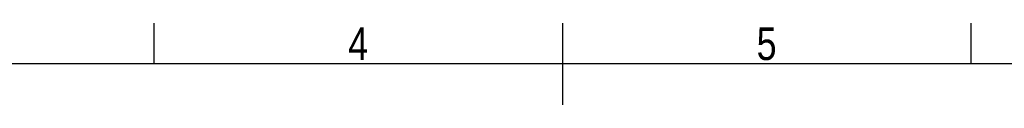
# Model space of a CAD drawing. Header units: millimetres. Extents: x 0 to 420, y 0 to 297.
# Tile 13 of 15: x 141 to 266, y 287 to 297. Entities that reach past the tile are written whole.
import ezdxf

# ---------------------------------------------------------------- set-up
doc = ezdxf.new("R2010")
doc.units = ezdxf.units.MM
doc.layers.add('CARTIGLIO', color=140, linetype='Continuous')
doc.styles.add('SLDTEXTSTYLE2', font='TXT', dxfattribs={"width": 0.821468})

msp = doc.modelspace()

# ---------------------------------------------------------------- linework, layer by layer
at = {"layer": 'CARTIGLIO', "linetype": 'Continuous'}
for p, q in [((158.2616, 291.82257), (158.2616, 296.99679)), ((210.00376, 286.64835), (210.00376, 296.99679)), ((261.74592, 291.82257), (261.74592, 296.99679)), ((414.8274, 291.82257), (5.18012, 291.82257))]:
    msp.add_line(p, q, dxfattribs=at)

# ---------------------------------------------------------------- texts
at = {"layer": 'CARTIGLIO', "char_height": 4.13937, "attachment_point": 2, "style": 'SLDTEXTSTYLE2'}
for s, insert in [('4', (184.08902, 296.46286)), ('5', (235.83118, 296.46286))]:
    msp.add_mtext(s, dxfattribs=dict(at, insert=insert))

doc.saveas('drawing.dxf')
